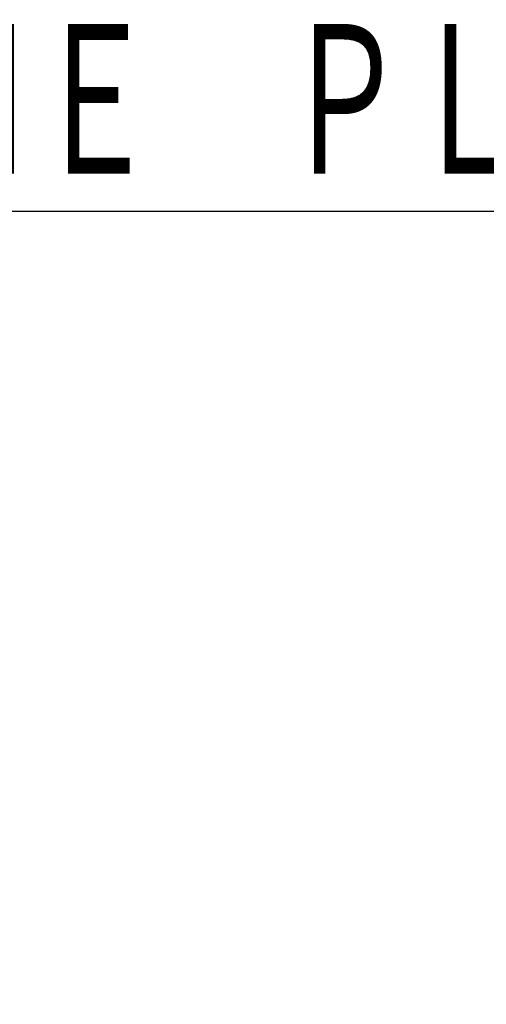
# Model space of a CAD drawing. Header units: millimetres. Extents: x 0 to 594, y 0 to 420.
# Tile 95 of 112: x 531 to 544, y 231 to 259. Entities that reach past the tile are written whole.
import ezdxf

# ---------------------------------------------------------------- set-up
doc = ezdxf.new("R2010")
doc.units = ezdxf.units.MM
doc.header["$LTSCALE"] = 0.257233
doc.layers.add('NoLayerName_001', color=7, linetype='Continuous')
doc.styles.get("Standard").update_dxf_attribs({"font": 'txt', "bigfont": 'extfont2'})
doc.dimstyles.get("Standard").update_dxf_attribs({"dimtxt": 2.5, "dimasz": 2.5, "dimexe": 1, "dimexo": 1, "dimtad": 1, "dimdec": 3, "dimzin": 0, "dimdsep": 46, "dimtxsty": 'Standard', "dimcen": 2.5, "dimadec": 3, "dimazin": 0, "dimtfac": 0.75, "dimtdec": 3, "dimtmove": 0, "dimatfit": 3, "dimfxl": 1, "dimarcsym": 0})

msp = doc.modelspace()

# ---------------------------------------------------------------- texts
at = {"layer": 'NoLayerName_001', "color": 3, "linetype": 'Continuous', "lineweight": 13, "insert": (556.5743, 254.4594), "char_height": 4.949795, "attachment_point": 9, "line_spacing_factor": 0.771429}
msp.add_mtext('\\A1;\\W0.6667;ＮＡＭＥ\u3000ＰＬＡＴＥ', dxfattribs=at)

# ---------------------------------------------------------------- leaders
at = {"layer": 'NoLayerName_001', "color": 3, "linetype": 'Continuous', "lineweight": 13, "annotation_type": 0, "has_hookline": 1, "hookline_direction": 1, "text_width": 27.3431}
msp.add_leader([(548.4332, 181.7701), (557.502, 191.9057), (559.3207, 253.8344), (557.1993, 253.8344)], dimstyle='Standard', override={"dimtxt": 4.949795, "dimasz": 2.121341, "dimldrblk": 'OPEN30'}, dxfattribs=at)

doc.saveas('drawing.dxf')
